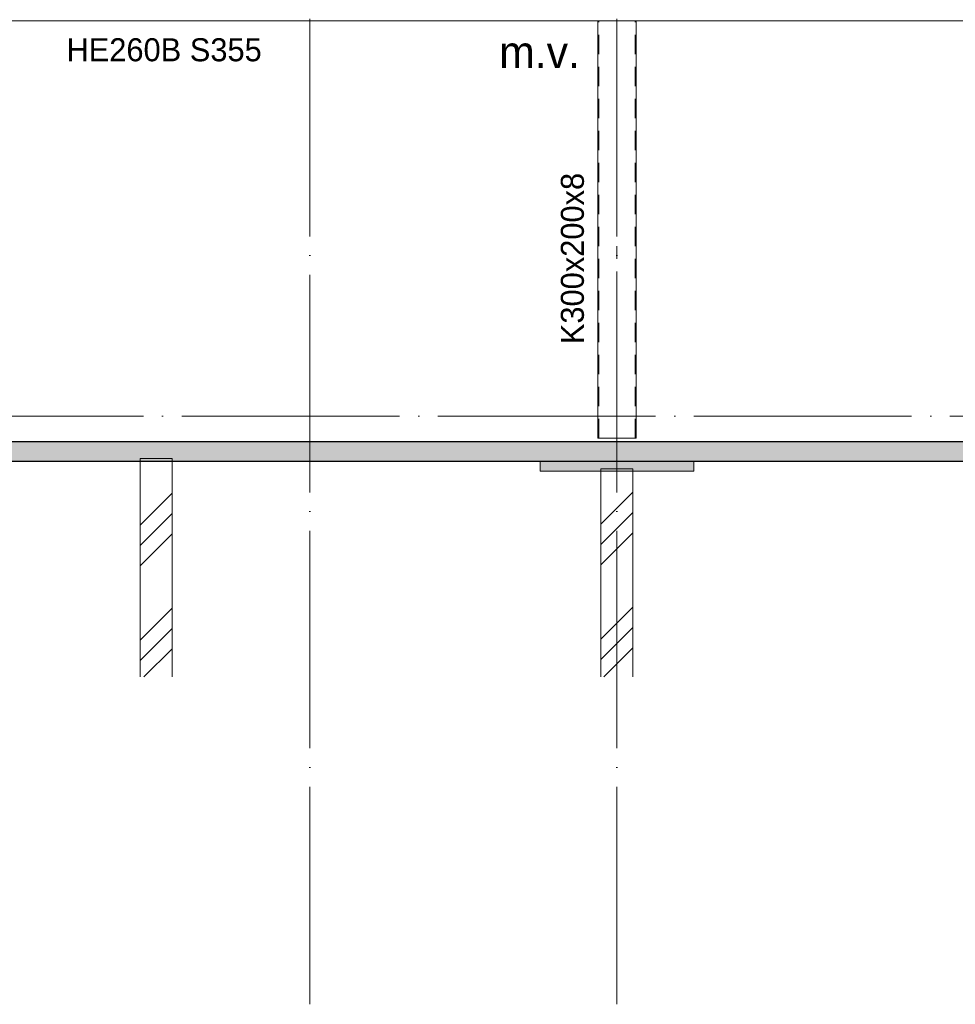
# Model space of a CAD drawing. Header units: millimetres. Extents: x 4517 to 474157, y -4632 to 9900.
# Tile 43 of 114: x 245386 to 252696, y -4594 to 3099. Entities that reach past the tile are written whole.
import ezdxf

# ---------------------------------------------------------------- set-up
doc = ezdxf.new("R2010")
doc.units = ezdxf.units.MM
for name, pattern in [('WSP_hartlijn', [800, 500, -100, 100, -100]), ('WSP_hhidden', [250, 150, -100]), ('WSP_stramienlijn', [2000, 1700, -150, 0, -150])]:
    doc.linetypes.add(name, pattern=pattern)
for name, color, linetype, lineweight in [('00_algemeen - hartlijn', 7, 'WSP_hartlijn', 13), ('00_algemeen - hhidden - 0_13mm', 7, 'WSP_hhidden', 13), ('00_text', 7, 'Continuous', 13), ('07_stramien', 4, 'Continuous', 13), ('07_stramien - levels', 7, 'Continuous', 13), ('16_funderingsconstructies', 2, 'Continuous', 18), ('17_paalfunderingen - prefab', 2, 'Continuous', 18), ('23_vloeren - hatch', 1, 'Continuous', 18), ('23_vloeren -cut-', 3, 'Continuous', 25), ('28_hoofddraagconstructies - kolommen en liggers - staal', 1, 'Continuous', 13), ('28_hoofddraagconstructies - tags', 7, 'Continuous', 18)]:
    doc.layers.add(name, color=color, linetype=linetype, lineweight=lineweight)
doc.layers.add('16_funderingsconstructies - voeten en balken', color=2, linetype='Continuous')
doc.styles.add('Revittext', font='txt', dxfattribs={"height": 250})
doc.styles.add('Revittext_1', font='txt', dxfattribs={"height": 180})
pattern_1 = [(45, (12053.6, 0), (-449.013, 449.013), []), (45, (12212.33, 0), (0, 898.026), []), (45, (11894.83, 0), (0, 898.026), [])]

# ---------------------------------------------------------------- blocks, each defined once
blk = doc.blocks.new('28_WSP_SC_staal - RHS v18-0 - RHSH 300x200x8 - S275-1336330-as E')
at = {"layer": '00_algemeen - hartlijn'}
blk.add_line((5000, -170), (5000, 3090), dxfattribs=at)
at = {"layer": '00_algemeen - hhidden - 0_13mm'}
for p, q in [((4858, -170), (4858, 3090)), ((5142, -170), (5142, 3090))]:
    blk.add_line(p, q, dxfattribs=at)
blk = doc.blocks.new('17_WSP_FD_prefab - fundatiepaal v18-0 - 250x250-V59-as E')
at = {"layer": '16_funderingsconstructies', "lineweight": 13}
h = blk.add_hatch(dxfattribs=at)
h.set_pattern_fill('FP_1', color=50, style=0, pattern_type=2)
h.set_pattern_definition(pattern_1)
h.paths.add_polyline_path([(15925, -2035.9), (15925, -350), (15675, -350), (15675, -2035.9)])
at = {"layer": '16_funderingsconstructies', "color": 135, "lineweight": 13}
for p, q in [((15925, -330), (15675, -330)), ((15675, -330), (15675, -350)), ((15925, -350), (15925, -330))]:
    blk.add_line(p, q, dxfattribs=at)
at = {"layer": '17_paalfunderingen - prefab', "color": 55}
for p, q in [((15675, -350), (15675, -2035.9)), ((15925, -2035.9), (15925, -350))]:
    blk.add_line(p, q, dxfattribs=at)
blk = doc.blocks.new('17_WSP_FD_prefab - fundatiepaal v18-0 - 250x250-V60-as E')
at = {"layer": '16_funderingsconstructies', "lineweight": 13}
h = blk.add_hatch(dxfattribs=at)
h.set_pattern_fill('FP_1', color=50, style=0, pattern_type=2)
h.set_pattern_definition(pattern_1)
h.paths.add_polyline_path([(19275, -2035.9), (19525, -2035.9), (19525, -430), (19275, -430)])
at = {"layer": '16_funderingsconstructies', "color": 135, "lineweight": 13}
for p, q in [((19525, -410), (19275, -410)), ((19275, -410), (19275, -430)), ((19525, -430), (19525, -410))]:
    blk.add_line(p, q, dxfattribs=at)
at = {"layer": '17_paalfunderingen - prefab', "color": 55}
for p, q in [((19275, -430), (19275, -2035.9)), ((19525, -2035.9), (19525, -430))]:
    blk.add_line(p, q, dxfattribs=at)

msp = doc.modelspace()

# ---------------------------------------------------------------- hatches: boundary and pattern name
at = {"layer": '16_funderingsconstructies - voeten en balken'}
msp.add_hatch(color=90, dxfattribs=at).paths.add_polyline_path([(250073.6, -430), (250652.3, -430), (250652.3, -350), (249452.3, -350), (249452.3, -430)])
at = {"layer": '23_vloeren - hatch'}
h = msp.add_hatch(color=10, dxfattribs=at)
h.paths.add_polyline_path([(281252.3, -350), (281352.3, -350), (281352.3, -200), (269152.3, -200), (269152.3, -350), (280010.6, -350)])
h.paths.add_polyline_path([(233152.3, -350), (259752.3, -350), (259752.3, -200), (233152.3, -200)])

# ---------------------------------------------------------------- linework, layer by layer
at = {"layer": '07_stramien', "linetype": 'WSP_stramienlijn'}
for p, q in [((247652.3, -4594.5), (247652.3, 9000)), ((250052.3, -4594.5), (250052.3, 9000))]:
    msp.add_line(p, q, dxfattribs=at)
at = {"layer": '07_stramien - levels', "linetype": 'WSP_stramienlijn'}
msp.add_line((228652.3, 0), (285868.6, 0), dxfattribs=at)
at = {"layer": '16_funderingsconstructies - voeten en balken', "color": 55, "lineweight": 18}
for p, q in [((249452.3, -430), (249452.3, -350)), ((250652.3, -350), (250652.3, -430)), ((250652.3, -430), (249452.3, -430))]:
    msp.add_line(p, q, dxfattribs=at)
at = {"layer": '23_vloeren -cut-', "color": 8}
for p, q in [((259752.3, -200), (233152.3, -200)), ((233252.3, -350), (259652.3, -350))]:
    msp.add_line(p, q, dxfattribs=at)
at = {"layer": '28_hoofddraagconstructies - kolommen en liggers - staal'}
for p, q in [((233352.3, 3090), (259732.3, 3090)), ((249902.3, 3090), (249902.3, -170)), ((250202.3, -170), (250202.3, 3090)), ((249914.3, -170), (249902.3, -170)), ((249914.3, -170), (250190.3, -170)), ((250190.3, -170), (250202.3, -170))]:
    msp.add_line(p, q, dxfattribs=at)

# ---------------------------------------------------------------- block references
at = {"layer": '00_algemeen - hhidden - 0_13mm'}
msp.add_blockref('28_WSP_SC_staal - RHS v18-0 - RHSH 300x200x8 - S275-1336330-as E', (245052.3, 0), dxfattribs=at)
at = {"layer": '16_funderingsconstructies', "color": 135, "lineweight": 13}
for name in ['17_WSP_FD_prefab - fundatiepaal v18-0 - 250x250-V59-as E', '17_WSP_FD_prefab - fundatiepaal v18-0 - 250x250-V60-as E']:
    msp.add_blockref(name, (230652.3, 0), dxfattribs=at)

# ---------------------------------------------------------------- texts
at = {"layer": '00_text', "lineweight": 18, "insert": (249132, 2970.3), "char_height": 250, "width": 817.721, "attachment_point": 1, "style": 'Revittext'}
msp.add_mtext('m.v.', dxfattribs=at)
at = {"layer": '28_hoofddraagconstructies - tags', "lineweight": 13, "insert": (245751.6, 2953.8), "char_height": 180, "width": 1908.016, "attachment_point": 1, "style": 'Revittext_1'}
msp.add_mtext('HE260B S355', dxfattribs=at)
at = {"layer": '28_hoofddraagconstructies - tags', "lineweight": 13, "insert": (249614, 563.5), "char_height": 180, "width": 1651.476, "attachment_point": 1, "rotation": 90, "style": 'Revittext_1', "bg_fill": 3, "box_fill_scale": 1.25, "bg_fill_color": 256, "bg_fill_true_color": 13158600, "bg_fill_transparency": 0}
msp.add_mtext('K300x200x8', dxfattribs=at)

doc.saveas('drawing.dxf')
